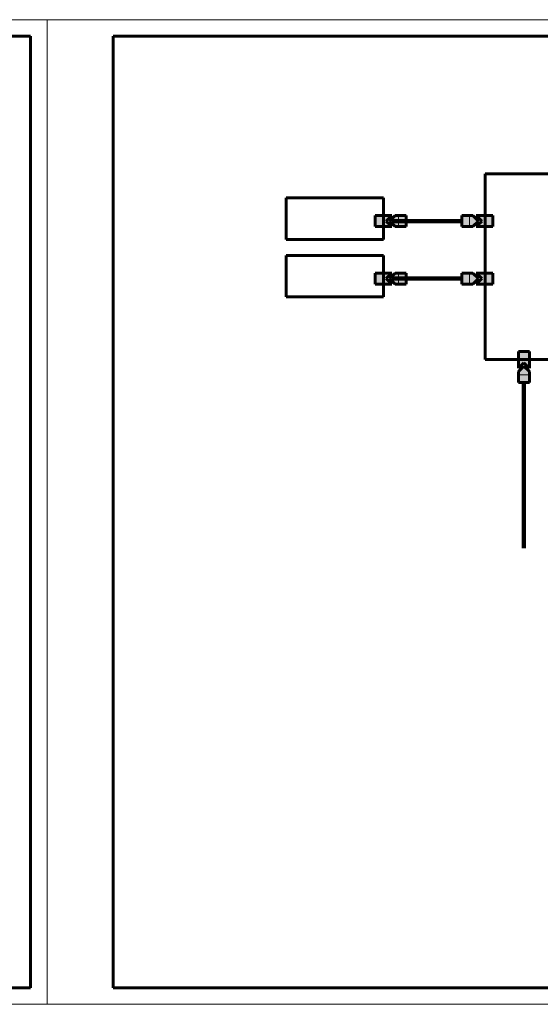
# Model space of a CAD drawing. Header units: millimetres. Extents: x 0 to 1680, y 0 to 297.
# Tile 6 of 12: x 412 to 569, y 0 to 297. Entities that reach past the tile are written whole.
import ezdxf

# ---------------------------------------------------------------- set-up
doc = ezdxf.new("R2010")
doc.units = ezdxf.units.MM
for name, pattern in [('K5LT_AUXILIARY', [0]), ('K5LT_BASIC', [0]), ('K5LT_REINFORCED', [0]), ('K5LT_THIN', [0])]:
    doc.linetypes.add(name, pattern=pattern)
doc.layers.add('Системный слой (1)', color=7, linetype='Continuous', true_color=0x909090)

# ---------------------------------------------------------------- blocks, each defined once
blk = doc.blocks.new('U109')
at = {"layer": 'Системный слой (1)', "color": 5, "linetype": 'K5LT_BASIC', "lineweight": 60, "true_color": 0x0000ff}
for p, q in [((552.19, 250.54), (719.8, 250.54)), ((552.19, 194.54), (552.19, 250.54)), ((719.8, 250.54), (719.8, 194.54)), ((719.8, 194.54), (552.19, 194.54))]:
    blk.add_line(p, q, dxfattribs=at)
blk = doc.blocks.new('U158')
at = {"layer": 'Системный слой (1)', "color": 5, "linetype": 'K5LT_BASIC', "lineweight": 60, "true_color": 0x0000ff}
for p, q in [((492.11, 243.24), (521.51, 243.24)), ((492.11, 230.72), (492.11, 243.24)), ((521.51, 243.24), (521.51, 230.72)), ((521.51, 230.72), (492.11, 230.72))]:
    blk.add_line(p, q, dxfattribs=at)
blk = doc.blocks.new('U159')
at = {"layer": 'Системный слой (1)', "color": 5, "linetype": 'K5LT_BASIC', "lineweight": 60, "true_color": 0x0000ff}
for p, q in [((492.11, 225.91), (521.51, 225.91)), ((492.11, 213.39), (492.11, 225.91)), ((521.51, 225.91), (521.51, 213.39)), ((521.51, 213.39), (492.11, 213.39))]:
    blk.add_line(p, q, dxfattribs=at)
blk = doc.blocks.new('U216')
at = {"layer": 'Системный слой (1)', "true_color": 0xffffff}
blk.add_hatch(color=7, dxfattribs=at).paths.add_polyline_path([(554.52, 217.25), (554.52, 220.58), (549.52, 220.58), (551.19, 218.92), (549.52, 217.25)])
at = {"layer": 'Системный слой (1)', "color": 5, "linetype": 'K5LT_BASIC', "lineweight": 60, "true_color": 0x0000ff}
for p, q in [((554.52, 220.58), (549.52, 220.58)), ((549.52, 220.58), (551.19, 218.92)), ((554.52, 217.25), (554.52, 220.58)), ((551.19, 218.92), (549.52, 217.25)), ((549.52, 217.25), (554.52, 217.25))]:
    blk.add_line(p, q, dxfattribs=at)
at = {"layer": 'Системный слой (1)', "color": 9, "linetype": 'K5LT_AUXILIARY', "lineweight": 18, "true_color": 0xdca5c1}
blk.add_line((552.19, 220.58), (552.19, 217.25), dxfattribs=at)
blk = doc.blocks.new('U217')
at = {"layer": 'Системный слой (1)', "true_color": 0xffffff}
blk.add_hatch(color=7, dxfattribs=at).paths.add_polyline_path([(550.17, 218.92), (548.51, 220.58), (545.17, 220.58), (545.17, 217.25), (548.51, 217.25)])
at = {"layer": 'Системный слой (1)', "color": 5, "linetype": 'K5LT_BASIC', "lineweight": 60, "true_color": 0x0000ff}
for p, q in [((548.51, 220.58), (545.17, 220.58)), ((545.17, 220.58), (545.17, 217.25)), ((550.17, 218.92), (548.51, 220.58)), ((545.17, 217.25), (548.51, 217.25)), ((548.51, 217.25), (550.17, 218.92))]:
    blk.add_line(p, q, dxfattribs=at)
at = {"layer": 'Системный слой (1)', "color": 9, "linetype": 'K5LT_AUXILIARY', "lineweight": 18, "true_color": 0xdca5c1}
blk.add_line((547.51, 220.58), (547.51, 217.25), dxfattribs=at)
blk = doc.blocks.new('U218')
at = {"layer": 'Системный слой (1)', "true_color": 0xffffff}
blk.add_hatch(color=7, dxfattribs=at).paths.add_polyline_path([(565.55, 191.88), (565.55, 196.88), (562.22, 196.88), (562.22, 191.88), (563.89, 193.54)])
at = {"layer": 'Системный слой (1)', "color": 5, "linetype": 'K5LT_BASIC', "lineweight": 60, "true_color": 0x0000ff}
for p, q in [((562.22, 196.88), (562.22, 191.88)), ((565.55, 196.88), (562.22, 196.88)), ((565.55, 191.88), (565.55, 196.88)), ((562.22, 191.88), (563.89, 193.54)), ((563.89, 193.54), (565.55, 191.88))]:
    blk.add_line(p, q, dxfattribs=at)
at = {"layer": 'Системный слой (1)', "color": 9, "linetype": 'K5LT_AUXILIARY', "lineweight": 18, "true_color": 0xdca5c1}
blk.add_line((562.22, 194.54), (565.55, 194.54), dxfattribs=at)
blk = doc.blocks.new('U219')
at = {"layer": 'Системный слой (1)', "true_color": 0xffffff}
blk.add_hatch(color=7, dxfattribs=at).paths.add_polyline_path([(565.55, 187.53), (565.55, 190.86), (563.89, 192.53), (562.22, 190.86), (562.22, 187.53)])
at = {"layer": 'Системный слой (1)', "color": 5, "linetype": 'K5LT_BASIC', "lineweight": 60, "true_color": 0x0000ff}
for p, q in [((563.89, 192.53), (562.22, 190.86)), ((562.22, 190.86), (562.22, 187.53)), ((565.55, 190.86), (563.89, 192.53)), ((565.55, 187.53), (565.55, 190.86)), ((562.22, 187.53), (565.55, 187.53))]:
    blk.add_line(p, q, dxfattribs=at)
at = {"layer": 'Системный слой (1)', "color": 9, "linetype": 'K5LT_AUXILIARY', "lineweight": 18, "true_color": 0xdca5c1}
blk.add_line((562.22, 189.86), (565.55, 189.86), dxfattribs=at)
blk = doc.blocks.new('U223')
at = {"layer": 'Системный слой (1)', "true_color": 0xffffff}
blk.add_hatch(color=7, dxfattribs=at).paths.add_polyline_path([(554.52, 234.58), (554.52, 237.92), (549.52, 237.92), (551.19, 236.25), (549.52, 234.58)])
at = {"layer": 'Системный слой (1)', "color": 5, "linetype": 'K5LT_BASIC', "lineweight": 60, "true_color": 0x0000ff}
for p, q in [((554.52, 237.92), (549.52, 237.92)), ((549.52, 237.92), (551.19, 236.25)), ((554.52, 234.58), (554.52, 237.92)), ((551.19, 236.25), (549.52, 234.58)), ((549.52, 234.58), (554.52, 234.58))]:
    blk.add_line(p, q, dxfattribs=at)
at = {"layer": 'Системный слой (1)', "color": 9, "linetype": 'K5LT_AUXILIARY', "lineweight": 18, "true_color": 0xdca5c1}
blk.add_line((552.19, 237.92), (552.19, 234.58), dxfattribs=at)
blk = doc.blocks.new('U224')
at = {"layer": 'Системный слой (1)', "true_color": 0xffffff}
blk.add_hatch(color=7, dxfattribs=at).paths.add_polyline_path([(550.17, 236.25), (548.51, 237.92), (545.17, 237.92), (545.17, 234.58), (548.51, 234.58)])
at = {"layer": 'Системный слой (1)', "color": 5, "linetype": 'K5LT_BASIC', "lineweight": 60, "true_color": 0x0000ff}
for p, q in [((548.51, 237.92), (545.17, 237.92)), ((545.17, 237.92), (545.17, 234.58)), ((550.17, 236.25), (548.51, 237.92)), ((548.51, 234.58), (550.17, 236.25)), ((545.17, 234.58), (548.51, 234.58))]:
    blk.add_line(p, q, dxfattribs=at)
at = {"layer": 'Системный слой (1)', "color": 9, "linetype": 'K5LT_AUXILIARY', "lineweight": 18, "true_color": 0xdca5c1}
blk.add_line((547.51, 237.92), (547.51, 234.58), dxfattribs=at)
blk = doc.blocks.new('U225')
at = {"layer": 'Системный слой (1)', "true_color": 0xffffff}
blk.add_hatch(color=7, dxfattribs=at).paths.add_polyline_path([(528.35, 234.58), (528.35, 237.92), (525.02, 237.92), (523.35, 236.25), (525.02, 234.58)])
at = {"layer": 'Системный слой (1)', "color": 5, "linetype": 'K5LT_BASIC', "lineweight": 60, "true_color": 0x0000ff}
for p, q in [((525.02, 237.92), (523.35, 236.25)), ((528.35, 237.92), (525.02, 237.92)), ((528.35, 234.58), (528.35, 237.92)), ((523.35, 236.25), (525.02, 234.58)), ((525.02, 234.58), (528.35, 234.58))]:
    blk.add_line(p, q, dxfattribs=at)
at = {"layer": 'Системный слой (1)', "color": 9, "linetype": 'K5LT_AUXILIARY', "lineweight": 18, "true_color": 0xdca5c1}
blk.add_line((526.02, 234.58), (526.02, 237.92), dxfattribs=at)
blk = doc.blocks.new('U226')
at = {"layer": 'Системный слой (1)', "true_color": 0xffffff}
blk.add_hatch(color=7, dxfattribs=at).paths.add_polyline_path([(522.34, 236.25), (524, 237.92), (519, 237.92), (519, 234.58), (524, 234.58)])
at = {"layer": 'Системный слой (1)', "color": 5, "linetype": 'K5LT_BASIC', "lineweight": 60, "true_color": 0x0000ff}
for p, q in [((524, 237.92), (519, 237.92)), ((519, 237.92), (519, 234.58)), ((522.34, 236.25), (524, 237.92)), ((524, 234.58), (522.34, 236.25)), ((519, 234.58), (524, 234.58))]:
    blk.add_line(p, q, dxfattribs=at)
at = {"layer": 'Системный слой (1)', "color": 9, "linetype": 'K5LT_AUXILIARY', "lineweight": 18, "true_color": 0xdca5c1}
blk.add_line((521.34, 234.58), (521.34, 237.92), dxfattribs=at)
blk = doc.blocks.new('U227')
at = {"layer": 'Системный слой (1)', "true_color": 0xffffff}
blk.add_hatch(color=7, dxfattribs=at).paths.add_polyline_path([(528.35, 217.25), (528.35, 220.58), (525.02, 220.58), (523.35, 218.92), (525.02, 217.25)])
at = {"layer": 'Системный слой (1)', "color": 5, "linetype": 'K5LT_BASIC', "lineweight": 60, "true_color": 0x0000ff}
for p, q in [((525.02, 220.58), (523.35, 218.92)), ((528.35, 220.58), (525.02, 220.58)), ((528.35, 217.25), (528.35, 220.58)), ((523.35, 218.92), (525.02, 217.25)), ((525.02, 217.25), (528.35, 217.25))]:
    blk.add_line(p, q, dxfattribs=at)
at = {"layer": 'Системный слой (1)', "color": 9, "linetype": 'K5LT_AUXILIARY', "lineweight": 18, "true_color": 0xdca5c1}
blk.add_line((526.02, 217.25), (526.02, 220.58), dxfattribs=at)
blk = doc.blocks.new('U228')
at = {"layer": 'Системный слой (1)', "true_color": 0xffffff}
blk.add_hatch(color=7, dxfattribs=at).paths.add_polyline_path([(524, 217.25), (522.34, 218.92), (524, 220.58), (519, 220.58), (519, 217.25)])
at = {"layer": 'Системный слой (1)', "color": 5, "linetype": 'K5LT_BASIC', "lineweight": 60, "true_color": 0x0000ff}
for p, q in [((524, 220.58), (519, 220.58)), ((519, 220.58), (519, 217.25)), ((522.34, 218.92), (524, 220.58)), ((519, 217.25), (524, 217.25)), ((524, 217.25), (522.34, 218.92))]:
    blk.add_line(p, q, dxfattribs=at)
at = {"layer": 'Системный слой (1)', "color": 9, "linetype": 'K5LT_AUXILIARY', "lineweight": 18, "true_color": 0xdca5c1}
blk.add_line((521.34, 217.25), (521.34, 220.58), dxfattribs=at)
blk = doc.blocks.new('U273')
at = {"color": 7, "linetype": 'K5LT_THIN', "lineweight": 18}
for p, q in [((0, 297), (420, 297)), ((420, 297), (420, 0)), ((420, 0), (0, 0))]:
    blk.add_line(p, q, dxfattribs=at)
at = {"color": 5, "linetype": 'K5LT_BASIC', "lineweight": 60, "true_color": 0x0000ff}
for p, q in [((20, 292), (415, 292)), ((415, 292), (415, 5)), ((415, 5), (20, 5))]:
    blk.add_line(p, q, dxfattribs=at)
blk = doc.blocks.new('U274')
at = {"color": 7, "linetype": 'K5LT_THIN', "lineweight": 18}
for p, q in [((420, 0), (420, 297)), ((420, 297), (840, 297)), ((840, 0), (420, 0))]:
    blk.add_line(p, q, dxfattribs=at)
at = {"color": 5, "linetype": 'K5LT_BASIC', "lineweight": 60, "true_color": 0x0000ff}
for p, q in [((440, 5), (440, 292)), ((440, 292), (835, 292)), ((835, 5), (440, 5))]:
    blk.add_line(p, q, dxfattribs=at)

msp = doc.modelspace()

# ---------------------------------------------------------------- linework, layer by layer
at = {"layer": 'Системный слой (1)', "color": 134, "linetype": 'K5LT_REINFORCED', "lineweight": 100, "true_color": 0x009696}
for p, q in [((545.17, 236.25), (524.17, 236.25)), ((545.17, 218.92), (524.17, 218.92)), ((563.89, 187.53), (563.89, 137.59))]:
    msp.add_line(p, q, dxfattribs=at)

# ---------------------------------------------------------------- block references
for name in ['U273', 'U274']:
    msp.add_blockref(name, (0, 0))
at = {"layer": 'Системный слой (1)'}
for name in ['U109', 'U158', 'U226', 'U225', 'U224', 'U223', 'U159', 'U228', 'U227', 'U217', 'U216', 'U218', 'U219']:
    msp.add_blockref(name, (0, 0), dxfattribs=at)

doc.saveas('drawing.dxf')
